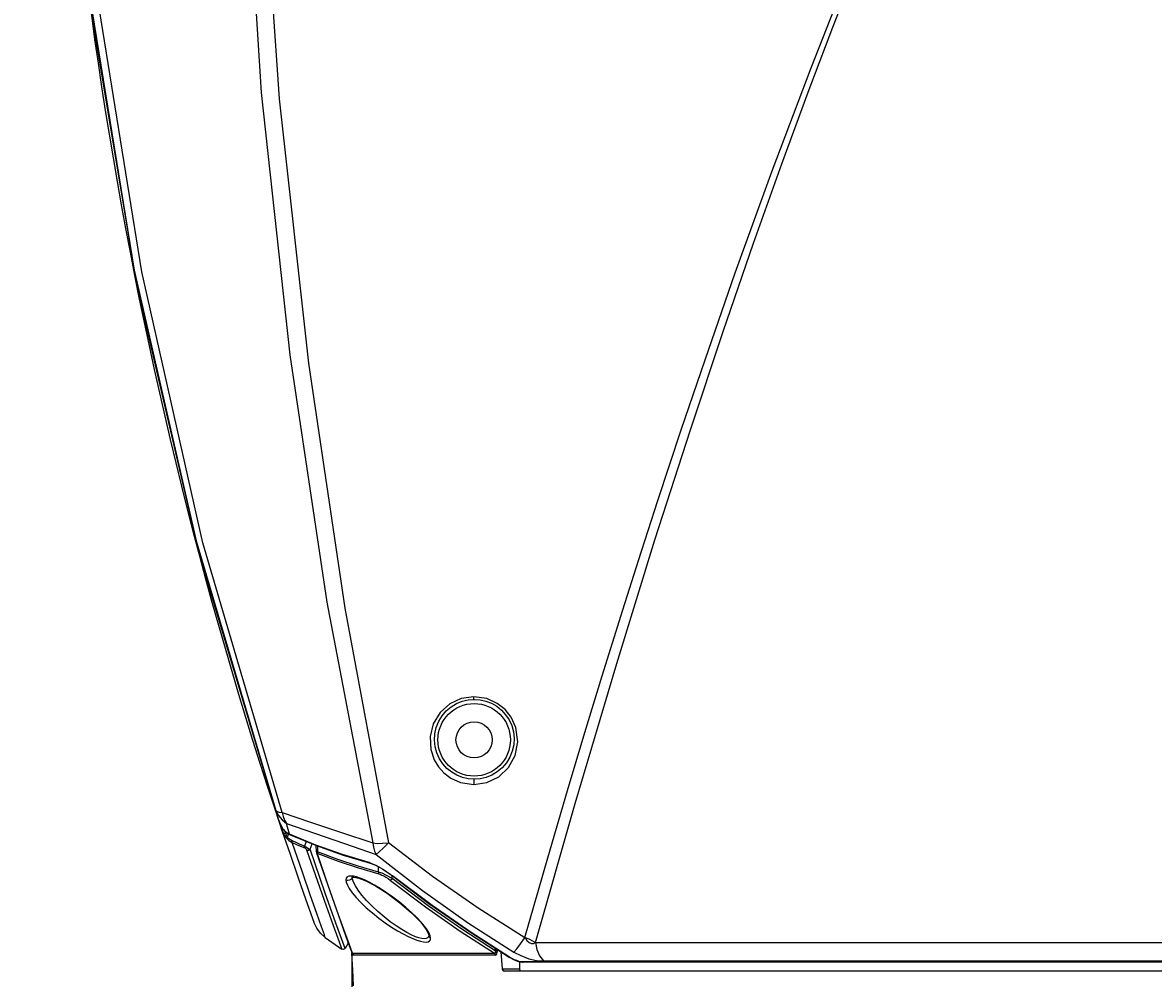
# Model space of a CAD drawing. Header units: inches. Extents: x 0 to 420, y 0 to 297.
# Tile 9 of 90: x 71 to 95, y 44 to 64. Entities that reach past the tile are written whole.
import ezdxf

# ---------------------------------------------------------------- set-up
doc = ezdxf.new("R2010")
doc.units = ezdxf.units.IN
doc.header["$LTSCALE"] = 23.1
doc.header["$MEASUREMENT"] = 0
doc.linetypes.add('PHANTOM', pattern=[0.8, 0.45, -0.05, 0.1, -0.05, 0.1, -0.05])
doc.layers.get('0').update_dxf_attribs({"linetype": 'CONTINUOUS'})
doc.layers.add('DEFAULT_3', color=7, linetype='PHANTOM')
doc.layers.add('DIM_PILOTEES', color=7, linetype='CONTINUOUS')
doc.styles.get("Standard").update_dxf_attribs({"font": 'txt', "width": 0.7})
doc.styles.add('TEXTSTYLE_2', font='txt', dxfattribs={"width": 0.7})
doc.dimstyles.new('DIMSTYLE_1', dxfattribs={"dimtxt": 0.18, "dimasz": 3.5, "dimexe": 2, "dimexo": 0, "dimgap": 0.045, "dimtad": 1, "dimzin": 4, "dimdsep": 46, "dimtxsty": 'TEXTSTYLE_2', "dimblk": '_FILLED', "dimblk1": '_FILLED', "dimblk2": '_FILLED', "dimcen": 0.09, "dimazin": 1, "dimtp": 0.003937, "dimtm": 0.003937, "dimtfac": 1, "dimtdec": 0, "dimtofl": 0, "dimtmove": 0, "dimatfit": 3, "dimldrblk": '_FILLED', "dimfxl": 1, "dimtolj": 1, "dimtzin": 4, "dimarcsym": 0})
doc.dimstyles.new('DIMSTYLE_4', dxfattribs={"dimtxt": 2.5, "dimasz": 3.5, "dimexe": 2, "dimexo": 0, "dimgap": 0.09, "dimtad": 1, "dimdec": 0, "dimzin": 4, "dimdsep": 46, "dimtxsty": 'STANDARD', "dimblk": '_FILLED', "dimblk1": '_FILLED', "dimblk2": '_FILLED', "dimcen": 0.09, "dimazin": 1, "dimtp": 0.07874, "dimtm": 0.07874, "dimtfac": 1, "dimtdec": 0, "dimtofl": 0, "dimtmove": 0, "dimatfit": 1, "dimldrblk": '_FILLED', "dimfxl": 1, "dimtolj": 1, "dimtzin": 4, "dimarcsym": 0})

# ---------------------------------------------------------------- blocks, each defined once
blk = doc.blocks.new('_FILLED')
at = {"color": 0, "linetype": 'ByBlock'}
blk.add_solid([(0, 0), (-1, 0.142857), (-1, -0.142857)], dxfattribs=at)
blk = doc.blocks.new('*D6')
at = {"layer": 'DIM_PILOTEES', "color": 2, "linetype": 'Continuous'}
for p, q in [((35.961033, 116.165119), (34.006033, 116.165119)), ((84.923528, 116.165119), (35.961033, 116.165119)), ((36.006033, 116.165119), (36.006033, 76.320012)), ((36.006033, 36.474904), (36.006033, 76.320012)), ((35.961033, 36.474904), (34.006033, 36.474904)), ((94.353, 36.474904), (35.961033, 36.474904))]:
    blk.add_line(p, q, dxfattribs=at)
at = {"layer": 'DIM_PILOTEES', "color": 2, "linetype": 'Continuous', "xscale": 3.5, "yscale": 3.5, "zscale": 3.5}
for p, rotation in [((36.006033, 116.165119), 90), ((36.006033, 36.474904), 270)]:
    blk.add_blockref('_FILLED', p, dxfattribs=dict(at, rotation=rotation))
blk = doc.blocks.new('*D12')
at = {"layer": 'DIM_PILOTEES', "color": 2, "linetype": 'Continuous'}
for p, q in [((77.917867, 44.879404), (77.917867, 22.163109)), ((110.772868, 44.857637), (110.772868, 22.163109)), ((77.917867, 22.163109), (77.917867, 20.118109)), ((77.917867, 22.118109), (94.345367, 22.118109)), ((110.772868, 22.118109), (94.345367, 22.118109)), ((110.772868, 22.163109), (110.772868, 20.118109))]:
    blk.add_line(p, q, dxfattribs=at)
at = {"layer": 'DIM_PILOTEES', "color": 2, "linetype": 'Continuous', "xscale": 3.5, "yscale": 3.5, "zscale": 3.5, "rotation": 180}
blk.add_blockref('_FILLED', (77.917867, 22.118109), dxfattribs=at)
at = {"layer": 'DIM_PILOTEES', "color": 2, "linetype": 'Continuous', "xscale": 3.5, "yscale": 3.5, "zscale": 3.5}
blk.add_blockref('_FILLED', (110.772868, 22.118109), dxfattribs=at)
blk = doc.blocks.new('*D14')
at = {"layer": 'DIM_PILOTEES', "color": 2, "linetype": 'Continuous'}
blk.add_line((130.459481, 99.719242), (144.563257, 108.862085), dxfattribs=at)
at = {"layer": 'DIM_PILOTEES', "color": 2, "linetype": 'Continuous', "xscale": 3.5, "yscale": 3.5, "zscale": 3.5, "rotation": 212.953525}
blk.add_blockref('_FILLED', (130.459481, 99.719242), dxfattribs=at)

msp = doc.modelspace()

# ---------------------------------------------------------------- linework, layer by layer
at = {"color": 0, "linetype": 'Continuous'}
for p, q in [((75.635107, 68.847713), (76.011376, 63.007331)), ((75.97459, 68.844411), (76.388888, 62.87348)), ((88.063237, 64.384475), (88.548971, 65.62353)), ((87.603676, 63.528865), (88.267121, 65.213378)), ((87.543821, 63.016435), (88.063237, 64.384475)), ((86.782863, 61.352676), (87.603676, 63.528865)), ((76.011376, 63.007331), (76.609226, 57.472397)), ((86.987556, 61.504355), (87.543821, 63.016435)), ((76.388888, 62.87348), (77.005381, 57.302767)), ((86.005316, 59.201697), (86.782863, 61.352676)), ((86.390778, 59.829878), (86.987556, 61.504355)), ((85.749109, 57.970028), (86.390778, 59.829878)), ((85.366384, 57.369772), (86.005316, 59.201697)), ((85.057655, 55.896787), (85.749109, 57.970028)), ((76.609226, 57.472397), (77.39148, 52.258678)), ((77.005381, 57.302767), (77.775304, 52.134242)), ((84.865279, 55.891895), (85.366384, 57.369772)), ((84.311414, 53.577143), (85.057655, 55.896787)), ((84.372347, 54.402058), (84.865279, 55.891895)), ((83.963606, 53.13873), (84.372347, 54.402058)), ((83.504156, 50.968313), (84.311414, 53.577143)), ((83.633056, 52.097974), (83.963606, 53.13873)), ((77.39148, 52.258678), (78.361829, 47.183248)), ((77.775304, 52.134242), (78.691633, 47.186344)), ((83.200491, 50.709353), (83.633056, 52.097974)), ((82.628878, 48.018567), (83.504156, 50.968313)), ((82.834327, 49.509475), (83.200491, 50.709353)), ((79.985641, 50.115369), (79.781335, 49.933258)), ((80.226428, 50.227681), (79.985641, 50.115369)), ((80.013546, 50.054569), (80.126666, 50.122373)), ((80.126666, 50.122373), (80.247189, 50.171081)), ((80.49063, 50.267141), (80.226428, 50.227681)), ((80.247189, 50.171081), (80.371985, 50.20035)), ((80.371985, 50.20035), (80.498, 50.210303)), ((80.49237, 50.23768), (80.49063, 50.267141)), ((80.768221, 50.225659), (80.49063, 50.267141)), ((80.494961, 50.217956), (80.49237, 50.23768)), ((80.498, 50.210303), (80.494961, 50.217956)), ((80.498, 50.210303), (80.623311, 50.201369)), ((80.623311, 50.201369), (80.746205, 50.173771)), ((80.746205, 50.173771), (80.864146, 50.127868)), ((80.985002, 50.12638), (80.768221, 50.225659)), ((80.864146, 50.127868), (80.974571, 50.064309)), ((81.14983, 49.995097), (80.985002, 50.12638)), ((79.781335, 49.933258), (79.637054, 49.694837)), ((79.750678, 49.7488), (79.822368, 49.865827)), ((79.822368, 49.865827), (79.911016, 49.968523)), ((79.911016, 49.968523), (80.013546, 50.054569)), ((80.974571, 50.064309), (81.074953, 49.984034)), ((81.074953, 49.984034), (81.16286, 49.888223)), ((81.279282, 49.832231), (81.14983, 49.995097)), ((81.16286, 49.888223), (81.235855, 49.778394)), ((81.377159, 49.620297), (81.279282, 49.832231)), ((79.637054, 49.694837), (79.570401, 49.427787)), ((79.668337, 49.485556), (79.698686, 49.620723)), ((79.698686, 49.620723), (79.750678, 49.7488)), ((81.235855, 49.778394), (81.291432, 49.656748)), ((81.291432, 49.656748), (81.327356, 49.526117)), ((81.419948, 49.316884), (81.377159, 49.620297)), ((79.570401, 49.427787), (79.585406, 49.151395)), ((79.660576, 49.347738), (79.668337, 49.485556)), ((81.327356, 49.526117), (81.341879, 49.390008)), ((81.341879, 49.390008), (81.333994, 49.252338)), ((82.468705, 48.288317), (82.834327, 49.509475)), ((79.585406, 49.151395), (79.6584, 48.936349)), ((79.675234, 49.211676), (79.660576, 49.347738)), ((79.711154, 49.081446), (79.675234, 49.211676)), ((81.303577, 49.117354), (81.251482, 48.989272)), ((81.333994, 49.252338), (81.303577, 49.117354)), ((81.365895, 49.028188), (81.419948, 49.316884)), ((79.6584, 48.936349), (79.749747, 48.78585)), ((79.76646, 48.960422), (79.711154, 49.081446)), ((79.838822, 48.85133), (79.76646, 48.960422)), ((81.251482, 48.989272), (81.179535, 48.872049)), ((81.22523, 48.772141), (81.365895, 49.028188)), ((79.749747, 48.78585), (79.85952, 48.663162)), ((79.925715, 48.756204), (79.838822, 48.85133)), ((79.85952, 48.663162), (80.003801, 48.552677)), ((80.024787, 48.676371), (79.925715, 48.756204)), ((80.133891, 48.612819), (80.024787, 48.676371)), ((80.986914, 48.682612), (80.872662, 48.614661)), ((81.090323, 48.768991), (80.986914, 48.682612)), ((81.017991, 48.576675), (81.22523, 48.772141)), ((81.179535, 48.872049), (81.090323, 48.768991)), ((80.003801, 48.552677), (80.212374, 48.456773)), ((80.250715, 48.566491), (80.133891, 48.612819)), ((80.212374, 48.456773), (80.489547, 48.41349)), ((80.372876, 48.53813), (80.250715, 48.566491)), ((80.498, 48.528254), (80.372876, 48.53813)), ((80.490931, 48.492739), (80.489218, 48.455044)), ((80.489218, 48.455044), (80.489547, 48.41349)), ((80.489547, 48.41349), (80.766596, 48.454921)), ((80.49407, 48.518255), (80.490931, 48.492739)), ((80.498, 48.528254), (80.49407, 48.518255)), ((80.624896, 48.537365), (80.498, 48.528254)), ((80.750878, 48.566112), (80.624896, 48.537365)), ((80.872662, 48.614661), (80.750878, 48.566112)), ((80.766596, 48.454921), (81.017991, 48.576675)), ((82.053201, 46.871895), (82.468705, 48.288317)), ((81.791759, 45.082898), (82.628878, 48.018567)), ((76.448432, 47.822294), (77.045077, 47.62397)), ((76.544346, 47.594856), (77.134788, 47.389302)), ((77.045077, 47.62397), (77.683818, 47.410659)), ((76.591878, 47.236484), (76.626456, 47.212361)), ((77.161972, 47.138456), (76.606428, 47.367188)), ((76.6172, 47.357922), (77.173773, 47.128759)), ((76.65866, 47.230166), (76.624212, 47.248256)), ((76.626456, 47.212361), (76.663505, 47.192445)), ((76.657044, 47.215721), (76.65866, 47.230166)), ((76.658796, 47.202712), (76.657044, 47.215721)), ((76.745586, 47.191504), (76.65866, 47.230166)), ((76.958943, 47.217213), (76.919903, 47.116307)), ((77.134788, 47.389302), (77.764149, 47.17079)), ((77.683818, 47.410659), (78.361834, 47.18325)), ((76.663505, 47.192445), (76.658796, 47.202712)), ((76.663505, 47.192445), (76.750615, 47.153702)), ((76.876452, 46.565417), (76.663505, 47.192445)), ((76.832668, 47.153551), (76.745586, 47.191504)), ((76.750615, 47.153702), (76.837852, 47.115682)), ((76.919903, 47.116307), (76.832668, 47.153551)), ((76.837852, 47.115682), (76.925211, 47.078385)), ((76.918463, 47.101914), (76.919903, 47.116307)), ((76.920352, 47.088789), (76.918463, 47.101914)), ((76.919903, 47.116307), (76.949829, 47.098329)), ((76.92541, 47.078102), (76.920352, 47.088789)), ((76.925211, 47.078385), (76.937651, 47.071049)), ((76.937651, 47.071049), (76.949979, 47.060401)), ((76.949829, 47.098329), (76.98364, 47.079174)), ((76.949979, 47.060401), (76.960296, 47.048268)), ((76.960296, 47.048268), (76.966467, 47.036921)), ((76.98364, 47.079174), (77.015254, 47.062288)), ((77.015254, 47.062288), (77.037827, 47.051431)), ((77.016402, 47.034756), (77.037837, 47.051425)), ((77.037837, 47.051425), (77.082338, 47.166406)), ((77.357662, 46.128096), (77.037837, 47.051425)), ((77.722745, 46.938944), (77.161972, 47.138456)), ((77.173686, 46.994466), (77.168596, 47.13089)), ((77.173773, 47.128759), (77.735909, 46.928747)), ((77.193221, 47.121839), (77.197902, 46.996386)), ((77.764149, 47.17079), (78.429467, 46.940348)), ((78.361829, 47.183248), (78.453527, 47.175192)), ((78.361834, 47.18325), (78.373969, 47.093042)), ((78.373969, 47.093042), (78.396633, 47.011452)), ((78.453527, 47.175192), (78.563998, 47.175551)), ((78.498192, 46.993804), (78.587342, 47.077353)), ((78.563998, 47.175551), (78.691629, 47.186343)), ((78.587342, 47.077353), (78.691629, 47.186343)), ((79.62261, 46.474449), (78.691606, 47.186478)), ((81.570398, 45.187625), (82.053201, 46.871895)), ((80.582591, 45.806762), (79.62261, 46.474449)), ((81.569444, 45.184113), (80.582591, 45.806762)), ((80.206256, 45.326889), (80.928625, 44.857637)), ((80.940991, 44.908824), (80.257041, 45.353203)), ((80.379714, 45.494173), (81.336446, 44.883926)), ((81.242923, 44.777488), (80.433244, 45.293724)), ((80.43958, 45.285676), (81.239921, 44.77569)), ((81.477691, 45.053024), (81.569439, 45.184242)), ((81.572009, 45.187161), (81.610285, 45.12763)), ((81.572009, 45.187161), (81.654867, 45.15851)), ((81.610285, 45.12763), (81.657434, 45.083366)), ((81.654867, 45.15851), (81.729747, 45.123042)), ((81.657434, 45.083366), (81.706093, 45.062689)), ((81.706093, 45.062689), (81.748502, 45.062928)), ((81.729747, 45.123042), (81.791759, 45.082898)), ((81.748502, 45.062928), (81.791759, 45.082898)), ((81.791759, 45.082898), (81.817121, 44.933867)), ((81.791759, 45.082898), (106.914241, 45.082898)), ((77.933132, 44.857637), (80.928639, 44.857637)), ((80.942721, 44.859051), (80.928622, 44.857639)), ((80.937632, 44.84715), (80.928639, 44.857637)), ((80.94366, 44.834006), (80.937632, 44.84715)), ((80.937675, 44.968284), (80.940991, 44.908824)), ((80.959221, 44.909796), (80.940992, 44.908823)), ((80.940995, 44.908814), (80.948187, 44.886155)), ((80.948921, 44.869662), (80.942721, 44.859051)), ((80.946292, 44.819348), (80.94366, 44.834006)), ((80.946292, 44.819348), (80.965785, 44.826452)), ((80.948187, 44.886155), (80.948921, 44.869662)), ((80.975697, 44.910408), (80.959221, 44.909796)), ((80.965785, 44.826452), (80.979308, 44.844999)), ((80.988587, 44.910601), (80.975697, 44.910408)), ((80.979308, 44.844999), (80.987214, 44.873455)), ((80.987129, 44.936772), (80.988587, 44.910601)), ((80.987214, 44.873455), (80.988659, 44.910601)), ((81.059186, 44.890856), (81.091559, 44.532014)), ((81.336446, 44.883926), (81.481167, 44.807488)), ((81.336492, 44.8839), (81.398028, 44.950313)), ((81.398028, 44.950313), (81.477691, 45.053024)), ((81.817121, 44.933867), (81.875007, 44.80123)), ((80.946292, 44.819348), (77.954726, 44.819348)), ((81.243458, 44.777155), (81.239921, 44.77569)), ((81.239922, 44.775689), (81.341991, 44.720851)), ((81.294416, 44.748006), (81.242923, 44.777488)), ((81.346182, 44.722432), (81.294416, 44.748006)), ((81.341991, 44.720851), (81.435229, 44.684767)), ((81.396148, 44.701873), (81.346182, 44.722432)), ((81.441677, 44.687303), (81.396148, 44.701873)), ((81.435229, 44.684767), (81.51551, 44.668399)), ((81.480687, 44.678983), (81.441677, 44.687303)), ((81.457568, 44.680212), (81.456423, 44.532014)), ((81.512046, 44.676423), (81.480687, 44.678983)), ((81.481167, 44.807488), (81.654308, 44.741167)), ((81.512046, 44.676423), (81.531134, 44.667784)), ((107.193954, 44.676423), (81.512046, 44.676423)), ((81.51551, 44.668399), (81.534998, 44.667585)), ((81.531134, 44.667784), (81.534706, 44.667583)), ((107.171294, 44.667583), (81.534706, 44.667583)), ((81.654308, 44.741167), (81.811004, 44.705794)), ((81.811004, 44.705794), (81.96007, 44.697233)), ((81.875007, 44.80123), (81.960066, 44.697233)), ((81.96007, 44.697233), (106.745912, 44.697233)), ((81.091559, 44.532014), (81.09798, 44.507639)), ((81.091559, 44.532014), (81.456423, 44.532014)), ((81.09798, 44.507639), (81.111429, 44.489331)), ((81.111429, 44.489331), (81.12995, 44.481904)), ((107.57605, 44.481904), (81.12995, 44.481904)), ((81.460407, 44.508003), (81.456423, 44.532014)), ((81.472733, 44.489066), (81.460407, 44.508003)), ((81.490591, 44.481904), (81.472733, 44.489066))]:
    msp.add_line(p, q, dxfattribs=at)
at = {"color": 3, "linetype": 'Continuous'}
for p, q in [((72.375737, 65.111916), (73.331215, 59.261965)), ((73.488303, 59.224639), (72.545653, 65.075376)), ((72.42774, 64.654824), (73.388382, 58.923806)), ((73.331215, 59.261965), (74.63697, 53.553753)), ((74.781211, 53.512731), (73.488303, 59.224639)), ((73.388382, 58.923806), (74.694791, 53.295257)), ((74.63697, 53.553753), (76.320101, 47.869145)), ((76.448436, 47.822281), (74.781211, 53.512731)), ((74.694791, 53.295257), (76.369081, 47.689994)), ((76.320101, 47.869145), (76.343744, 47.845685)), ((76.320101, 47.869145), (76.372424, 47.763985)), ((76.320101, 47.869145), (76.369081, 47.689994)), ((76.343744, 47.845685), (76.386973, 47.829905)), ((76.369081, 47.689994), (76.394029, 47.622771)), ((76.372424, 47.763985), (76.448016, 47.67139)), ((76.386973, 47.829905), (76.448432, 47.822294)), ((76.448432, 47.822294), (76.47057, 47.739306)), ((76.47057, 47.739306), (76.502719, 47.66293)), ((76.394029, 47.622771), (76.422839, 47.558399)), ((76.422839, 47.558399), (76.45516, 47.497377)), ((76.448016, 47.67139), (76.544343, 47.594852)), ((76.453791, 47.49861), (76.45516, 47.497377)), ((76.453791, 47.49861), (76.459419, 47.489033)), ((76.462147, 47.485797), (76.45516, 47.497377)), ((76.459419, 47.489033), (76.471524, 47.470922)), ((76.469024, 47.475599), (76.462147, 47.485797)), ((76.475414, 47.467364), (76.469024, 47.475599)), ((76.471524, 47.470922), (76.47826, 47.462423)), ((76.475415, 47.467364), (76.514221, 47.427602)), ((76.478261, 47.462423), (76.475415, 47.467364)), ((76.478272, 47.462411), (76.490795, 47.448406)), ((76.490795, 47.448406), (76.592687, 47.369806)), ((76.502719, 47.66293), (76.544343, 47.594852)), ((76.565476, 47.517537), (76.544346, 47.594856)), ((76.606428, 47.367188), (76.565476, 47.517537)), ((76.514221, 47.427602), (76.558317, 47.39375)), ((76.558317, 47.39375), (76.606428, 47.367188)), ((76.592687, 47.369806), (76.617155, 47.357942)), ((76.6172, 47.357922), (76.606428, 47.367188)), ((76.617378, 47.357844), (76.6172, 47.357922)), ((78.396633, 47.011452), (78.429375, 46.940383)), ((78.429375, 46.940383), (78.498192, 46.993804)), ((78.287963, 46.768873), (77.722745, 46.938944)), ((77.735909, 46.928747), (78.302845, 46.758152)), ((78.302845, 46.758152), (78.287963, 46.768873)), ((78.287963, 46.768873), (78.428954, 46.713307)), ((78.303009, 46.758108), (78.302845, 46.758152)), ((78.302938, 46.758126), (78.313463, 46.755108)), ((78.313463, 46.755108), (78.431944, 46.707379)), ((78.429467, 46.940348), (79.408502, 46.178139)), ((78.428954, 46.713307), (78.58699, 46.623813)), ((78.431944, 46.707379), (78.57444, 46.627695)), ((78.57444, 46.627695), (78.727184, 46.522915)), ((78.58699, 46.623813), (78.777756, 46.488482)), ((78.727184, 46.522915), (78.77376, 46.487318)), ((78.773757, 46.48732), (79.546646, 45.904992)), ((78.773764, 46.487314), (78.77771, 46.488517)), ((79.610043, 45.86319), (78.777756, 46.488482)), ((79.408502, 46.178139), (80.379714, 45.494173)), ((79.546646, 45.904992), (80.43958, 45.285676)), ((80.433244, 45.293724), (79.610043, 45.86319))]:
    msp.add_line(p, q, dxfattribs=at)
at = {"color": 7, "linetype": 'Continuous'}
for p, q in [((75.217627, 51.394653), (75.223651, 51.383653)), ((76.41634, 47.534866), (76.435128, 47.482959)), ((76.41634, 47.534866), (76.423798, 47.531157)), ((76.423798, 47.531157), (76.436888, 47.531875)), ((76.435128, 47.482959), (76.456119, 47.432684)), ((76.456119, 47.432684), (76.479213, 47.384133)), ((76.479213, 47.384133), (76.50324, 47.340305)), ((76.479213, 47.384133), (76.487726, 47.382766)), ((76.487726, 47.382766), (76.503597, 47.386393)), ((76.50324, 47.340305), (76.534625, 47.293567)), ((76.524115, 47.394581), (76.503299, 47.43876)), ((76.503597, 47.386393), (76.524115, 47.394581)), ((76.530398, 47.417856), (76.524115, 47.394581)), ((76.533656, 47.360315), (76.524115, 47.394581)), ((76.547719, 47.322719), (76.533656, 47.360315)), ((76.534625, 47.293567), (76.560054, 47.264438)), ((76.563408, 47.295448), (76.547719, 47.322719)), ((76.558051, 47.273364), (76.559198, 47.283969)), ((76.560055, 47.264438), (76.558051, 47.273364)), ((76.559198, 47.283969), (76.563407, 47.295449)), ((76.560054, 47.264438), (76.591878, 47.236484)), ((76.563408, 47.295448), (76.585096, 47.375662)), ((76.592367, 47.2702), (76.563408, 47.295448)), ((76.624212, 47.248256), (76.592367, 47.2702)), ((76.966467, 47.036921), (77.193557, 46.375321)), ((76.966467, 47.036921), (76.990266, 47.029806)), ((76.990266, 47.029806), (77.016402, 47.034756)), ((77.174604, 46.996177), (77.173686, 46.994479)), ((77.173689, 46.994396), (77.174339, 46.987704)), ((77.174339, 46.987704), (77.176813, 46.977603)), ((77.182512, 46.99769), (77.174604, 46.996177)), ((77.176738, 46.977829), (77.183592, 46.965286)), ((77.176868, 46.977436), (77.453168, 46.171721)), ((77.197902, 46.996386), (77.182512, 46.99769)), ((77.197901, 46.996386), (77.197006, 46.982774)), ((77.197006, 46.982774), (77.199083, 46.97033)), ((77.622599, 46.837557), (77.197903, 46.996386)), ((77.199083, 46.97033), (77.204035, 46.960029)), ((77.183592, 46.965286), (77.194916, 46.955588)), ((77.194699, 46.960017), (77.197858, 46.961526)), ((77.194916, 46.955588), (77.194699, 46.960017)), ((77.422752, 46.289277), (77.194916, 46.955588)), ((77.197858, 46.961526), (77.204035, 46.960029)), ((77.204035, 46.960029), (77.630153, 46.800669)), ((78.050843, 46.695253), (77.622599, 46.837557)), ((77.630153, 46.800669), (78.059127, 46.65814)), ((77.048054, 46.070296), (76.876452, 46.565417)), ((78.482325, 46.569655), (78.050843, 46.695253)), ((78.059127, 46.65814), (78.490618, 46.532543)), ((78.482325, 46.569655), (78.479562, 46.680751)), ((78.482325, 46.569655), (78.482242, 46.555677)), ((78.482242, 46.555677), (78.485082, 46.542966)), ((78.562306, 46.543319), (78.482325, 46.569655)), ((78.485082, 46.542966), (78.49061, 46.532554)), ((78.490618, 46.532543), (78.520487, 46.522709)), ((78.520487, 46.522709), (78.555366, 46.507736)), ((78.555366, 46.507736), (78.594852, 46.48738)), ((78.652643, 46.500615), (78.562306, 46.543319)), ((78.766997, 46.432604), (78.652643, 46.500615)), ((77.193557, 46.375321), (77.37562, 45.857211)), ((77.604997, 45.768953), (77.422752, 46.289277)), ((77.803025, 46.441287), (77.795286, 46.406671)), ((77.831411, 46.393003), (77.795286, 46.406671)), ((77.795286, 46.406671), (77.801635, 46.357678)), ((77.801635, 46.357678), (77.824814, 46.295928)), ((77.823402, 46.466368), (77.803025, 46.441287)), ((77.856006, 46.481487), (77.823402, 46.466368)), ((77.824814, 46.295928), (77.866383, 46.221371)), ((77.868864, 46.395465), (77.831411, 46.393003)), ((77.900053, 46.486504), (77.856006, 46.481487)), ((77.899941, 46.411571), (77.868864, 46.395465)), ((77.920662, 46.437121), (77.899941, 46.411571)), ((77.95475, 46.481549), (77.900053, 46.486504)), ((77.92882, 46.46663), (77.920662, 46.437121)), ((77.923353, 46.463402), (77.924641, 46.463828)), ((77.924641, 46.463828), (77.967226, 46.465523)), ((77.934659, 46.41928), (77.929495, 46.464021)), ((77.956347, 46.355625), (77.934659, 46.41928)), ((78.020239, 46.466571), (77.95475, 46.481549)), ((77.995939, 46.277827), (77.956347, 46.355625)), ((77.967226, 46.465523), (78.064907, 46.443892)), ((78.054938, 46.186285), (77.995939, 46.277827)), ((78.097106, 46.441062), (78.020239, 46.466571)), ((78.064907, 46.443892), (78.214741, 46.384544)), ((78.18567, 46.404351), (78.097106, 46.441062)), ((78.285944, 46.355788), (78.18567, 46.404351)), ((78.214741, 46.384544), (78.415129, 46.279185)), ((78.397702, 46.294785), (78.285944, 46.355788)), ((78.520101, 46.221055), (78.397702, 46.294785)), ((78.415129, 46.279185), (78.662439, 46.121906)), ((78.594852, 46.48738), (78.638276, 46.461614)), ((78.638276, 46.461614), (78.684631, 46.43068)), ((78.684631, 46.43068), (78.732688, 46.395062)), ((78.741552, 46.402793), (78.732597, 46.395129)), ((78.732688, 46.395062), (79.473323, 45.838676)), ((78.753773, 46.415999), (78.741552, 46.402793)), ((78.767169, 46.43249), (78.753773, 46.415999)), ((78.767001, 46.43261), (78.767288, 46.487353)), ((79.530761, 45.859379), (78.767001, 46.43261)), ((77.180917, 45.692888), (77.048054, 46.070296)), ((77.584912, 45.49174), (77.357662, 46.128096)), ((77.453168, 46.171721), (77.678573, 45.533205)), ((77.866383, 46.221371), (77.927615, 46.134361)), ((77.927615, 46.134361), (78.008894, 46.03628)), ((78.008894, 46.03628), (78.109018, 45.929884)), ((78.133942, 46.082496), (78.054938, 46.186285)), ((78.231636, 45.969816), (78.133942, 46.082496)), ((78.651008, 46.135147), (78.520101, 46.221055)), ((78.787212, 46.038507), (78.651008, 46.135147)), ((78.662439, 46.121906), (78.930601, 45.922773)), ((78.924146, 45.93385), (78.787212, 46.038507)), ((77.37562, 45.857211), (77.516082, 45.464414)), ((78.109018, 45.929884), (78.225312, 45.818753)), ((78.225312, 45.818753), (78.353787, 45.706971)), ((78.344963, 45.852655), (78.231636, 45.969816)), ((78.469191, 45.736134), (78.344963, 45.852655)), ((79.056622, 45.824831), (78.924146, 45.93385)), ((78.930601, 45.922773), (79.180033, 45.707776)), ((79.179056, 45.716042), (79.056622, 45.824831)), ((79.473323, 45.838676), (80.206256, 45.326889)), ((80.257041, 45.353203), (79.530761, 45.859379)), ((77.28107, 45.411696), (77.180917, 45.692888)), ((77.751191, 45.359059), (77.604997, 45.768953)), ((78.353787, 45.706971), (78.489147, 45.598971)), ((78.598942, 45.624984), (78.469191, 45.736134)), ((78.489147, 45.598971), (78.625528, 45.498825)), ((78.728693, 45.523216), (78.598942, 45.624984)), ((79.287202, 45.611621), (79.179056, 45.716042)), ((79.180033, 45.707776), (79.372447, 45.510894)), ((79.378634, 45.514595), (79.287202, 45.611621)), ((77.17893, 45.388158), (77.120544, 45.510299)), ((77.259926, 45.280469), (77.17893, 45.388158)), ((77.340829, 45.245233), (77.28107, 45.411696)), ((77.516082, 45.464414), (77.621613, 45.173057)), ((77.730136, 45.092876), (77.584912, 45.49174)), ((77.678573, 45.533205), (77.83716, 45.09318)), ((77.861761, 45.053224), (77.751191, 45.359059)), ((78.625528, 45.498825), (78.758314, 45.409042)), ((78.853905, 45.433409), (78.728693, 45.523216)), ((78.758314, 45.409042), (78.883999, 45.331)), ((78.9711, 45.356952), (78.853905, 45.433409)), ((78.883999, 45.331), (79.000799, 45.264843)), ((79.078207, 45.294077), (78.9711, 45.356952)), ((79.372447, 45.510894), (79.488759, 45.359694)), ((79.452455, 45.426847), (79.378634, 45.514595)), ((79.508921, 45.349165), (79.452455, 45.426847)), ((79.488759, 45.359694), (79.534651, 45.269093)), ((79.548681, 45.281877), (79.508921, 45.349165)), ((77.360373, 45.191007), (77.259926, 45.280469)), ((77.360373, 45.191007), (77.340829, 45.245233)), ((77.360372, 45.191007), (77.705335, 44.944099)), ((77.621613, 45.173057), (77.684553, 45.000757)), ((77.778881, 44.960287), (77.730136, 45.092876)), ((77.844304, 45.073604), (77.778881, 44.960287)), ((77.83716, 45.09318), (77.923233, 44.857344)), ((79.000799, 45.264843), (79.107833, 45.210228)), ((79.174165, 45.244351), (79.078207, 45.294077)), ((79.107833, 45.210228), (79.204607, 45.166696)), ((79.258749, 45.206953), (79.174165, 45.244351)), ((79.204607, 45.166696), (79.290943, 45.133748)), ((79.33203, 45.181052), (79.258749, 45.206953)), ((79.290943, 45.133748), (79.366475, 45.111045)), ((79.394275, 45.165904), (79.33203, 45.181052)), ((79.366475, 45.111045), (79.431017, 45.098232)), ((79.445844, 45.160981), (79.394275, 45.165904)), ((79.431017, 45.098232), (79.484786, 45.095034)), ((79.486805, 45.166145), (79.445844, 45.160981)), ((79.484786, 45.095034), (79.527614, 45.10156)), ((79.516654, 45.181563), (79.486805, 45.166145)), ((79.534622, 45.2075), (79.516654, 45.181563)), ((79.527614, 45.10156), (79.558411, 45.11795)), ((79.539833, 45.244239), (79.534622, 45.2075)), ((79.534651, 45.269093), (79.539644, 45.248097)), ((79.539833, 45.244239), (79.545362, 45.218439)), ((79.545362, 45.218439), (79.559549, 45.195754)), ((79.572559, 45.224996), (79.548681, 45.281877)), ((79.558411, 45.11795), (79.576348, 45.143847)), ((79.559549, 45.195754), (79.581335, 45.178404)), ((79.581335, 45.178404), (79.572559, 45.224996)), ((79.576348, 45.143847), (79.581335, 45.178404)), ((77.684553, 45.000757), (77.705335, 44.944099)), ((77.733595, 44.934799), (77.705335, 44.944099)), ((77.761214, 44.942213), (77.733595, 44.934799)), ((77.778881, 44.960287), (77.761214, 44.942213)), ((77.933132, 44.857637), (77.861761, 45.053224)), ((77.922452, 44.860012), (77.921613, 44.864921)), ((77.922644, 44.85591), (77.921933, 44.860276)), ((77.937738, 44.500299), (77.921933, 44.860276)), ((77.923229, 44.857356), (77.922452, 44.860012)), ((77.923417, 44.852174), (77.922644, 44.85591)), ((77.923702, 44.856206), (77.923233, 44.857344)), ((77.92425, 44.848859), (77.923417, 44.852174)), ((77.924176, 44.855305), (77.923702, 44.856206)), ((77.924744, 44.854484), (77.924176, 44.855305)), ((77.925151, 44.84583), (77.92425, 44.848859)), ((77.92543, 44.853791), (77.924744, 44.854484)), ((77.926124, 44.843016), (77.925151, 44.84583)), ((77.926274, 44.853295), (77.92543, 44.853791)), ((77.927172, 44.840387), (77.926124, 44.843016)), ((77.927342, 44.853114), (77.926274, 44.853295)), ((77.928301, 44.837917), (77.927172, 44.840387)), ((77.928732, 44.853464), (77.927342, 44.853114)), ((77.929517, 44.835587), (77.928301, 44.837917)), ((77.93058, 44.854728), (77.928732, 44.853464)), ((77.930828, 44.833388), (77.929517, 44.835587)), ((77.933132, 44.857637), (77.93058, 44.854728)), ((77.932242, 44.831314), (77.930828, 44.833388)), ((77.933769, 44.829364), (77.932242, 44.831314)), ((77.933132, 44.857637), (77.943996, 44.847325)), ((77.935419, 44.827544), (77.933769, 44.829364)), ((77.937204, 44.825859), (77.935419, 44.827544)), ((77.939136, 44.824321), (77.937204, 44.825859)), ((77.941229, 44.822945), (77.939136, 44.824321)), ((77.943996, 44.847325), (77.951422, 44.834223)), ((77.951422, 44.834223), (77.954725, 44.819348)), ((77.943499, 44.82175), (77.941229, 44.822945)), ((77.945964, 44.820761), (77.943499, 44.82175)), ((77.948644, 44.820005), (77.945964, 44.820761)), ((77.951557, 44.81952), (77.948644, 44.820005)), ((77.954726, 44.819348), (77.951557, 44.81952)), ((77.952055, 44.174079), (77.937738, 44.500299))]:
    msp.add_line(p, q, dxfattribs=at)
at = {"color": 0, "linetype": 'Continuous'}
for radius in [0.765, 0.3825]:
    msp.add_circle((80.498, 49.357504), radius, dxfattribs=at)
msp.add_arc((165.073, 77.237504), 93.5, 180, 199.835962, dxfattribs=at)
at = {"layer": 'DEFAULT_3', "color": 7, "linetype": 'PHANTOM'}
msp.add_circle((94.442943, 76.371342), 42.922203, dxfattribs=at)

# ---------------------------------------------------------------- dimensions: what is measured, and where the dimension line sits
at = {"layer": 'DIM_PILOTEES', "color": 2, "linetype": 'Continuous'}
dim = msp.add_linear_dim(base=(36.006033, 36.474904), p1=(84.923528, 116.165119), p2=(94.353, 36.474904), angle=270, text=' ', dimstyle='DIMSTYLE_1', dxfattribs=at)
dim.commit()
dim.dimension.update_dxf_attribs({"geometry": '*D6', "text_midpoint": (36.006033, 72.031777), "dimtype": 160})
dim = msp.add_diameter_dim_2p(p1=(130.459481, 99.719242), p2=(58.426404, 53.023441), text='{\\fSymbol_ASME;\\W1.0;⌀}<>', dimstyle='DIMSTYLE_4', override={"dimpost": '<>'}, dxfattribs=at)
dim.commit()
dim.dimension.update_dxf_attribs({"geometry": '*D14', "text_midpoint": (137.403577, 104.965621), "dimtype": 163})
dim = msp.add_linear_dim(base=(110.772868, 22.118109), p1=(77.917867, 44.879404), p2=(110.772868, 44.857637), text=' ', dimstyle='DIMSTYLE_1', dxfattribs=at)
dim.commit()
dim.dimension.update_dxf_attribs({"geometry": '*D12', "text_midpoint": (91.693082, 22.118109), "dimtype": 160})

doc.saveas('drawing.dxf')
